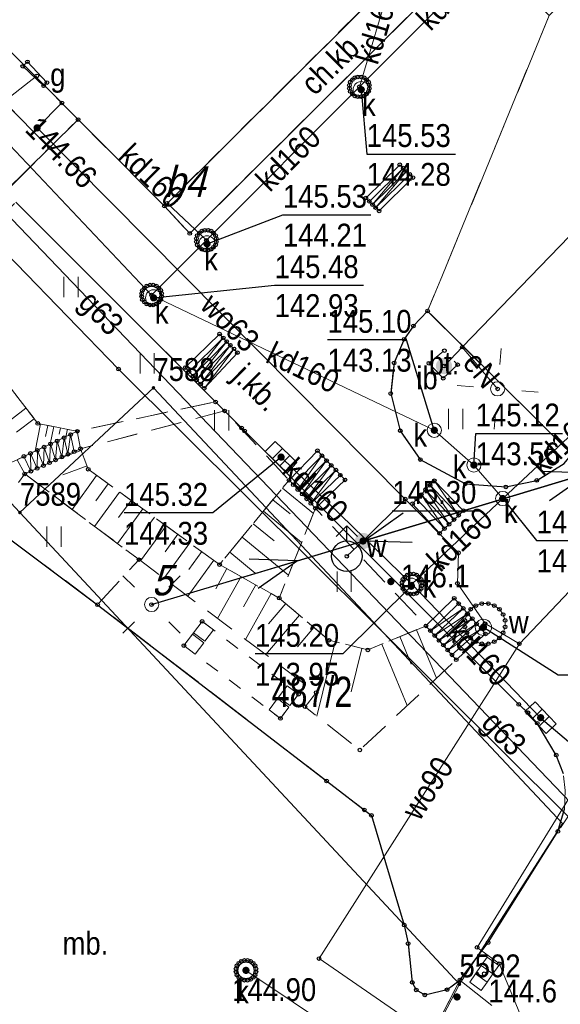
# Model space of a CAD drawing. Header units: metres. Extents: x 5548743 to 5556416, y 5707500 to 5714000.
# Tile 183 of 244: x 5554346 to 5554373, y 5710463 to 5710511. Entities that reach past the tile are written whole.
import ezdxf
from ezdxf.enums import TextEntityAlignment as Align

# ---------------------------------------------------------------- set-up
doc = ezdxf.new("R2010")
doc.units = ezdxf.units.M
for name, pattern in [('1.5_0.75', [2.25, 1.5, -0.75]), ('2.25_0.75', [3, 2.25, -0.75]), ('219-1000', [0]), ('otda_1000', [1.4, 0.7, -0.7]), ('suep_nn_1000', [0])]:
    doc.linetypes.add(name, pattern=pattern)
doc.layers.get('0').update_dxf_attribs({"color": 2, "lineweight": 5})
doc.styles.get("Standard").update_dxf_attribs({"font": 'Working1250', "width": 0.75})

# ---------------------------------------------------------------- blocks, each defined once
blk = doc.blocks.new('PUNKTBUD')
at = {"color": 0}
blk.add_circle((0, 0), 0.09, dxfattribs=at)
blk = doc.blocks.new('203')
at = {"linetype": 'Continuous', "lineweight": 0}
h = blk.add_hatch(color=0, dxfattribs=at)
edge = h.paths.add_edge_path()
edge.add_arc((0, 0), 0.09, 0, 360)
blk = doc.blocks.new('PW01')
at = {"linetype": 'Continuous', "lineweight": 13}
h = blk.add_hatch(color=0, dxfattribs=at)
edge = h.paths.add_edge_path()
edge.add_arc((0, 0), 0.18, 0, 360)
blk = doc.blocks.new('US05')
at = {"color": 0, "linetype": 'Continuous', "lineweight": 13}
for p, q in [((-0.75, -0.35), (-0.75, 0.35)), ((-0.75, 0.35), (-0.25, 0.35)), ((-0.25, -0.35), (-0.25, 0.35)), ((-0.25, 0.35), (0.25, 0.35)), ((0.25, -0.35), (0.25, 0.35)), ((0.25, 0.35), (0.75, 0.35)), ((0.75, -0.35), (0.75, 0.35)), ((-0.75, -0.35), (-0.25, -0.35)), ((-0.25, -0.35), (0.25, -0.35)), ((0.25, -0.35), (0.75, -0.35))]:
    blk.add_line(p, q, dxfattribs=at)
blk = doc.blocks.new('US22')
at = {"color": 0, "linetype": 'Continuous', "lineweight": 0}
blk.add_circle((0, 0), 0.4, dxfattribs=at)
blk = doc.blocks.new('IB10')
at = {"color": 0, "linetype": 'Continuous', "lineweight": 13}
for p, q in [((0, 0), (0, 0.7)), ((0, 0.7), (0.7, 0.7)), ((0.7, 0), (0.7, 0.7)), ((0.7, 0), (0, 0))]:
    blk.add_line(p, q, dxfattribs=at)
blk = doc.blocks.new('TU04')
at = {"color": 0, "linetype": 'Continuous', "lineweight": 13}
for p, q in [((0, 0), (0, 1)), ((0.7, 0), (0.7, 1))]:
    blk.add_line(p, q, dxfattribs=at)
blk = doc.blocks.new('SM01')
at = {"color": 0, "linetype": 'Continuous', "lineweight": 13}
for p, q in [((-0.848, 0.848), (-1.414, 1.414)), ((0.849, 0.848), (1.414, 1.414)), ((-0.848, -0.849), (-1.414, -1.414)), ((0.849, -0.849), (1.414, -1.414))]:
    blk.add_line(p, q, dxfattribs=at)
blk.add_circle((0, 0), 0.35, dxfattribs=at)
blk = doc.blocks.new('SUWH')
at = {"color": 0, "linetype": 'Continuous'}
for p in [(-0.531, 0.969), (0, 0.75), (0.531, 0.969)]:
    blk.add_line(p, (0, 1.5), dxfattribs=at)
blk.add_circle((0, 0), 0.75, dxfattribs=at)
blk = doc.blocks.new('US25')
at = {"linetype": 'Continuous', "lineweight": 13}
h = blk.add_hatch(color=0, dxfattribs=at)
edge = h.paths.add_edge_path()
edge.add_arc((0, 0), 0.4, 0, 360)
blk = doc.blocks.new('SUEP1')
at = {"color": 0, "linetype": 'Continuous'}
for p, q in [((7.5, 0), (5.25, 0.75)), ((22.5, 0), (20.25, 0.75)), ((0, 0), (7.5, 0)), ((7.5, 0), (5.25, -0.75)), ((7.5, 0), (22.5, 0)), ((22.5, 0), (20.25, -0.75))]:
    blk.add_line(p, q, dxfattribs=at)
blk = doc.blocks.new('US15')
at = {"color": 0, "linetype": 'Continuous', "lineweight": 13}
blk.add_circle((0, 0), 0.35, dxfattribs=at)
blk = doc.blocks.new('PIKIETAW1891')
at = {"color": 0}
blk.add_circle((0, 0), 0.09, dxfattribs=at)

msp = doc.modelspace()

# ---------------------------------------------------------------- linework, layer by layer
at = {"layer": '000 Inne (niezydentyfikowane)', "color": 7, "linetype": 'CONTINUOUS', "lineweight": 18, "flags": 128}
for points in [[(5554346.63, 5710491.91), (5554344.79, 5710490.49)], [(5554347.03, 5710491.39), (5554346.17, 5710490.72)], [(5554347.35, 5710491.13), (5554347.08, 5710489.79)], [(5554347.7, 5710491.06), (5554347.59, 5710490.52)], [(5554348, 5710491), (5554347.82, 5710490.14)], [(5554348.33, 5710490.94), (5554348.27, 5710490.63)], [(5554348.67, 5710490.87), (5554348.6, 5710490.5)], [(5554349.35, 5710489.83), (5554348.09, 5710489.36)], [(5554349.64, 5710489.07), (5554348.44, 5710488.62)], [(5554350.11, 5710488.6), (5554348.9, 5710486.92)], [(5554350.68, 5710488.19), (5554350.07, 5710487.35)], [(5554359.27, 5710487.97), (5554360.79, 5710486.73)], [(5554351.24, 5710487.78), (5554350.01, 5710486.09)], [(5554351.81, 5710487.37), (5554351.19, 5710486.52)], [(5554358.8, 5710487.4), (5554359.65, 5710486.7)], [(5554352.38, 5710486.96), (5554351.14, 5710485.24)], [(5554352.96, 5710486.54), (5554352.33, 5710485.68)], [(5554358.33, 5710486.84), (5554360.21, 5710485.29)], [(5554353.53, 5710486.12), (5554352.28, 5710484.39)], [(5554357.83, 5710486.22), (5554358.86, 5710485.37)], [(5554354.12, 5710485.7), (5554353.49, 5710484.83)], [(5554357.28, 5710485.55), (5554359.56, 5710483.68)], [(5554354.7, 5710485.28), (5554353.43, 5710483.53)], [(5554355.29, 5710484.85), (5554354.65, 5710483.97)], [(5554356.67, 5710484.82), (5554357.93, 5710483.78)], [(5554355.89, 5710484.42), (5554354.6, 5710482.65)], [(5554356.53, 5710484.01), (5554355.98, 5710483.02)], [(5554357.23, 5710483.62), (5554356.07, 5710481.55)], [(5554357.96, 5710483.21), (5554357.35, 5710482.13)], [(5554358.71, 5710482.78), (5554357.45, 5710480.52)], [(5554359.43, 5710482.29), (5554358.58, 5710481.29)], [(5554360.1, 5710481.72), (5554358.44, 5710479.77)], [(5554360.82, 5710481.11), (5554360.01, 5710480.16)], [(5554365.88, 5710481), (5554366.86, 5710478.61)], [(5554361.86, 5710480.41), (5554360.96, 5710476.75)], [(5554364.17, 5710480.29), (5554365.42, 5710477.27)], [(5554365.05, 5710480.66), (5554365.61, 5710479.31)], [(5554363.18, 5710480.08), (5554362.66, 5710477.95)]]:
    msp.add_lwpolyline(points, dxfattribs=at)
at = {"layer": '218-kontur użytku gruntowego', "color": 3, "linetype": 'CONTINUOUS', "lineweight": 18, "flags": 128}
for points in [[(5554314.75, 5710520.64), (5554346.33, 5710486.77)], [(5554346.33, 5710486.77), (5554314.75, 5710520.64)], [(5554346.33, 5710486.77), (5554367.99, 5710463.55)], [(5554367.99, 5710463.55), (5554346.33, 5710486.77)], [(5554367.99, 5710463.55), (5554373.07, 5710471.46)], [(5554373.07, 5710471.46), (5554367.99, 5710463.55)], [(5554357.68, 5710443.77), (5554367.99, 5710463.55)], [(5554367.99, 5710463.55), (5554357.68, 5710443.77)]]:
    msp.add_lwpolyline(points, dxfattribs=at)
at = {"layer": '219-działka ewidencyjna', "color": 7, "linetype": '219-1000', "lineweight": 18, "flags": 128}
for points in [[(5554314.75, 5710520.64), (5554346.33, 5710486.77)], [(5554346.33, 5710486.77), (5554352.91, 5710492.91)], [(5554373.07, 5710471.46), (5554352.91, 5710492.91)], [(5554367.99, 5710463.55), (5554346.33, 5710486.77)], [(5554367.99, 5710463.55), (5554373.07, 5710471.46)], [(5554367.99, 5710463.55), (5554357.68, 5710443.77)]]:
    msp.add_lwpolyline(points, dxfattribs=at)
at = {"layer": '312-budynek ewidencyjny', "color": 7, "linetype": 'CONTINUOUS', "lineweight": 35, "flags": 128}
for points in [[(5554353.45, 5710501.86), (5554336.68, 5710518.7)], [(5554369.08, 5710517.4), (5554353.45, 5710501.86)]]:
    msp.add_lwpolyline(points, dxfattribs=at)
at = {"layer": 'chodnik', "color": 7, "linetype": '1.5_0.75', "lineweight": 18, "flags": 128}
for points in [[(5554349.2, 5710506.12), (5554336.68, 5710518.7), (5554375.37, 5710557.14), (5554374.31, 5710558.18), (5554334.26, 5710518.34), (5554347.79, 5710504.73)], [(5554394.87, 5710540.63), (5554393.69, 5710541.86), (5554392.1, 5710540.32), (5554377.22, 5710525.48), (5554376.74, 5710525.96), (5554376.8, 5710526.02), (5554376.54, 5710526.25), (5554368.29, 5710518.05), (5554368.54, 5710517.8), (5554368.61, 5710517.87), (5554369.08, 5710517.4), (5554353.45, 5710501.86), (5554354.7, 5710500.51), (5554368.95, 5710514.67), (5554372.41, 5710511.24), (5554376.17, 5710514.97), (5554372.75, 5710518.44), (5554392.39, 5710538.04), (5554393.06, 5710538.67)], [(5554349.16, 5710490.77), (5554349.32, 5710489.91), (5554356.42, 5710491.77), (5554355.97, 5710492.22)], [(5554338.08, 5710489.25), (5554342.55, 5710482.68), (5554343.26, 5710483.7), (5554341.39, 5710486.4), (5554346.57, 5710488.67), (5554346.2, 5710489.37), (5554340.98, 5710487.02), (5554339.04, 5710489.98)]]:
    msp.add_lwpolyline(points, close=True, dxfattribs=at)
at = {"layer": 'jezdnia', "color": 7, "linetype": '2.25_0.75', "lineweight": 18, "flags": 128}
for points in [[(5554349.2, 5710506.12), (5554347.79, 5710504.73), (5554345.62, 5710502.56), (5554346.13, 5710502.05), (5554355.97, 5710492.22), (5554356.42, 5710491.77), (5554357.25, 5710490.94), (5554357.4, 5710490.79), (5554370.91, 5710477.32), (5554371.36, 5710476.91), (5554371.82, 5710476.4), (5554372.76, 5710474.83), (5554373.11, 5710473.91), (5554373.2, 5710473.08), (5554373.16, 5710472.16), (5554372.84, 5710471.07), (5554380.83, 5710483.08), (5554379.04, 5710481.37), (5554377.53, 5710480.89), (5554376.56, 5710481.41), (5554376.24, 5710482.57), (5554376.67, 5710483.77), (5554377.63, 5710485.24), (5554385.64, 5710493.3), (5554395.08, 5710502.7), (5554403.72, 5710511.31), (5554405.02, 5710513.02), (5554405.93, 5710515.08), (5554406.37, 5710517.06), (5554406.48, 5710518.65), (5554406.24, 5710520.89), (5554405.58, 5710522.95), (5554404.65, 5710524.61), (5554403.44, 5710526.16), (5554392.39, 5710538.04), (5554372.75, 5710518.44), (5554376.17, 5710514.97), (5554392.24, 5710522.41), (5554393.4, 5710523.56), (5554394.6, 5710524.09), (5554396.56, 5710524.32), (5554398.18, 5710523.91), (5554399.68, 5710522.85), (5554400.57, 5710521.71), (5554401.15, 5710519.68), (5554400.75, 5710517.28), (5554399.29, 5710515.34), (5554392.24, 5710522.41), (5554376.17, 5710514.97), (5554372.41, 5710511.24), (5554366.42, 5710496.69), (5554373.52, 5710489.64), (5554373.15, 5710489.18), (5554371.8, 5710488.35), (5554370.28, 5710488.03), (5554368.28, 5710488.18), (5554366.06, 5710489.38), (5554365.07, 5710490.8), (5554364.6, 5710492.63), (5554364.77, 5710494.14), (5554365.27, 5710495.3), (5554365.72, 5710495.96), (5554366.42, 5710496.69), (5554372.41, 5710511.24), (5554368.95, 5710514.67), (5554354.7, 5710500.51), (5554353.45, 5710501.86)], [(5554368.01, 5710463.75), (5554357.68, 5710443.77), (5554354.58, 5710437.6), (5554349.35, 5710423.54), (5554342.78, 5710408.11), (5554325.33, 5710366.75), (5554309.25, 5710330.18), (5554304.92, 5710320.89), (5554297.25, 5710305.99), (5554294.24, 5710299.7), (5554292.51, 5710295.35), (5554292.08, 5710293.95), (5554290.13, 5710286.53), (5554289.53, 5710279.07), (5554289.27, 5710274.23), (5554289.78, 5710270.65), (5554290.09, 5710265.31), (5554289.76, 5710263.2), (5554288.67, 5710260.3), (5554287.57, 5710258.27), (5554285.53, 5710255.73), (5554282.8, 5710253.32), (5554310.28, 5710260.32), (5554308.01, 5710261.18), (5554306.18, 5710262.37), (5554304.41, 5710263.77), (5554302.84, 5710265.59), (5554300.95, 5710268.33), (5554300.17, 5710269.22), (5554299.53, 5710272.08), (5554299.54, 5710273.15), (5554299.66, 5710281.4), (5554300.31, 5710285.92), (5554302.49, 5710293.51), (5554304.07, 5710297.57), (5554311.34, 5710314.54), (5554326.59, 5710351.06), (5554339.54, 5710382.11), (5554352.05, 5710411.17), (5554358.74, 5710426.66), (5554367.01, 5710444.9), (5554374.62, 5710458.51)]]:
    msp.add_lwpolyline(points, close=True, dxfattribs=at)
at = {"layer": 'komora podziemna', "color": 34, "linetype": 'CONTINUOUS', "lineweight": 18, "flags": 128}
for points in [[(5554363.41, 5710508.08), (5554363.51, 5710507.96), (5554363.55, 5710507.81), (5554363.55, 5710507.65), (5554363.51, 5710507.5), (5554363.41, 5710507.38), (5554363.29, 5710507.28), (5554363.14, 5710507.24), (5554362.98, 5710507.24), (5554362.83, 5710507.28), (5554362.71, 5710507.38), (5554362.61, 5710507.5), (5554362.57, 5710507.65), (5554362.57, 5710507.81), (5554362.61, 5710507.96), (5554362.71, 5710508.08), (5554362.83, 5710508.18), (5554362.98, 5710508.22), (5554363.14, 5710508.22), (5554363.29, 5710508.18)], [(5554355.87, 5710500.53), (5554355.97, 5710500.41), (5554356.01, 5710500.26), (5554356.01, 5710500.1), (5554355.97, 5710499.95), (5554355.87, 5710499.83), (5554355.75, 5710499.73), (5554355.6, 5710499.69), (5554355.44, 5710499.69), (5554355.29, 5710499.73), (5554355.17, 5710499.83), (5554355.07, 5710499.95), (5554355.03, 5710500.1), (5554355.03, 5710500.26), (5554355.07, 5710500.41), (5554355.17, 5710500.53), (5554355.29, 5710500.63), (5554355.44, 5710500.67), (5554355.6, 5710500.67), (5554355.75, 5710500.63)], [(5554353.17, 5710497.83), (5554353.27, 5710497.71), (5554353.31, 5710497.56), (5554353.31, 5710497.4), (5554353.27, 5710497.25), (5554353.17, 5710497.13), (5554353.05, 5710497.03), (5554352.9, 5710496.99), (5554352.74, 5710496.99), (5554352.59, 5710497.03), (5554352.47, 5710497.13), (5554352.37, 5710497.25), (5554352.33, 5710497.4), (5554352.33, 5710497.56), (5554352.37, 5710497.71), (5554352.47, 5710497.83), (5554352.59, 5710497.93), (5554352.74, 5710497.97), (5554352.9, 5710497.97), (5554353.05, 5710497.93)], [(5554366, 5710483.6), (5554366.1, 5710483.48), (5554366.14, 5710483.33), (5554366.14, 5710483.17), (5554366.1, 5710483.02), (5554366, 5710482.9), (5554365.88, 5710482.8), (5554365.73, 5710482.76), (5554365.57, 5710482.76), (5554365.42, 5710482.8), (5554365.3, 5710482.9), (5554365.2, 5710483.02), (5554365.16, 5710483.17), (5554365.16, 5710483.33), (5554365.2, 5710483.48), (5554365.3, 5710483.6), (5554365.42, 5710483.7), (5554365.57, 5710483.74), (5554365.73, 5710483.74), (5554365.88, 5710483.7)], [(5554357.82, 5710464.58), (5554357.92, 5710464.46), (5554357.96, 5710464.31), (5554357.96, 5710464.15), (5554357.92, 5710464), (5554357.82, 5710463.88), (5554357.7, 5710463.78), (5554357.55, 5710463.74), (5554357.39, 5710463.74), (5554357.24, 5710463.78), (5554357.12, 5710463.88), (5554357.02, 5710464), (5554356.98, 5710464.15), (5554356.98, 5710464.31), (5554357.02, 5710464.46), (5554357.12, 5710464.58), (5554357.24, 5710464.68), (5554357.39, 5710464.72), (5554357.55, 5710464.72), (5554357.7, 5710464.68)]]:
    msp.add_lwpolyline(points, close=True, dxfattribs=at)
at = {"layer": 'komora podziemna', "color": 5, "linetype": 'CONTINUOUS', "lineweight": 18, "flags": 128}
msp.add_lwpolyline([(5554369.96, 5710482.01), (5554370.14, 5710481.75), (5554370.24, 5710481.46), (5554370.24, 5710481.14), (5554370.14, 5710480.85), (5554369.96, 5710480.59), (5554369.7, 5710480.41), (5554369.41, 5710480.31), (5554369.09, 5710480.31), (5554368.8, 5710480.41), (5554368.54, 5710480.59), (5554368.36, 5710480.85), (5554368.26, 5710481.14), (5554368.26, 5710481.46), (5554368.36, 5710481.75), (5554368.54, 5710482.01), (5554368.8, 5710482.19), (5554369.09, 5710482.29), (5554369.41, 5710482.29), (5554369.7, 5710482.19)], close=True, dxfattribs=at)
at = {"layer": 'krawężnik', "color": 7, "linetype": 'CONTINUOUS', "lineweight": 25, "flags": 128}
for points in [[(5554345.61, 5710502.57), (5554347.79, 5710504.73), (5554334.26, 5710518.34)], [(5554353.45, 5710501.86), (5554354.7, 5710500.51), (5554368.95, 5710514.67), (5554372.41, 5710511.24)], [(5554373.11, 5710473.91), (5554372.76, 5710474.83), (5554371.82, 5710476.4), (5554371.36, 5710476.92), (5554370.91, 5710477.32), (5554357.4, 5710490.79), (5554357.25, 5710490.94), (5554356.42, 5710491.77), (5554355.97, 5710492.22), (5554346.13, 5710502.05)], [(5554344.81, 5710486.22), (5554350.16, 5710482.23), (5554361.44, 5710473.56), (5554363.65, 5710471.86), (5554365.27, 5710466.46), (5554365.46, 5710465.55), (5554365.66, 5710463.64), (5554365.86, 5710463.27), (5554366.28, 5710463.02), (5554367.38, 5710463.28), (5554368.01, 5710463.75), (5554369.4, 5710465.6), (5554372.84, 5710471.07), (5554373.16, 5710472.16)]]:
    msp.add_lwpolyline(points, dxfattribs=at)
msp.add_lwpolyline([(5554366.42, 5710496.69), (5554365.72, 5710495.96), (5554365.27, 5710495.3), (5554364.77, 5710494.14), (5554364.6, 5710492.63), (5554365.07, 5710490.8), (5554366.06, 5710489.38), (5554368.28, 5710488.18), (5554370.28, 5710488.03), (5554371.8, 5710488.35), (5554373.15, 5710489.18), (5554373.52, 5710489.64)], close=True, dxfattribs=at)
at = {"layer": 'obszar utwardzony', "color": 7, "linetype": '2.25_0.75', "lineweight": 18, "flags": 128}
for points in [[(5554366.48, 5710494.12), (5554367.19, 5710493.38), (5554367.9, 5710494.05), (5554367.25, 5710494.74)], [(5554334.8, 5710471.05), (5554336.77, 5710452.25), (5554354.33, 5710443.98), (5554356.02, 5710445.86), (5554358.07, 5710444.52), (5554368.01, 5710463.75), (5554367.38, 5710463.28), (5554366.28, 5710463.02), (5554365.86, 5710463.27), (5554365.66, 5710463.64), (5554365.46, 5710465.55), (5554365.27, 5710466.46), (5554363.65, 5710471.86), (5554363.3, 5710472.13), (5554361.44, 5710473.56), (5554350.16, 5710482.23), (5554344.81, 5710486.22), (5554343.26, 5710483.7), (5554342.55, 5710482.68)]]:
    msp.add_lwpolyline(points, close=True, dxfattribs=at)
at = {"layer": 'przewód elektroenergetyczny niskiego napięcia', "color": 1, "linetype": 'suep_nn_1000', "lineweight": 18, "flags": 128}
msp.add_lwpolyline([(5554352.82, 5710482.24), (5554384.83, 5710491.86)], dxfattribs=at)
at = {"layer": 'przewód elektroenergetyczny podziemny', "color": 1, "linetype": 'CONTINUOUS', "lineweight": 18, "flags": 128}
for points in [[(5554401.61, 5710464.97), (5554398.16, 5710461.62), (5554395.84, 5710462.24), (5554388.85, 5710465.61), (5554373.31, 5710471.84), (5554351.19, 5710493.83), (5554343.64, 5710501.61), (5554338.29, 5710508.04), (5554335.57, 5710512.59), (5554330.49, 5710529.85), (5554332.38, 5710551.83), (5554334.94, 5710565.18)], [(5554398.57, 5710534.4), (5554397.16, 5710532.96), (5554400, 5710529.64), (5554394.88, 5710521.59), (5554379.16, 5710506.32), (5554368.13, 5710494.92)], [(5554368.13, 5710494.92), (5554367.23, 5710493.98)], [(5554368.13, 5710494.92), (5554369.87, 5710492.86)]]:
    msp.add_lwpolyline(points, dxfattribs=at)
at = {"layer": 'przewód gazowy', "color": 40, "linetype": 'CONTINUOUS', "lineweight": 18, "flags": 128}
msp.add_lwpolyline([(5554347.17, 5710508.27), (5554342.58, 5710504.7), (5554379.76, 5710465.92)], dxfattribs=at)
at = {"layer": 'przewód kanalizacyjny', "color": 34, "linetype": 'CONTINUOUS', "lineweight": 18, "flags": 128}
for points in [[(5554352.82, 5710497.48), (5554332.69, 5710518.76)], [(5554363.06, 5710507.73), (5554370.56, 5710515.21)], [(5554363.06, 5710507.73), (5554364.62, 5710512.97)], [(5554355.52, 5710500.18), (5554363.06, 5710507.73)], [(5554355.52, 5710500.18), (5554353.58, 5710502)], [(5554352.82, 5710497.48), (5554355.52, 5710500.18)], [(5554370.12, 5710487.46), (5554368.7, 5710489.11), (5554366.75, 5710490.82), (5554352.82, 5710497.48)], [(5554376.05, 5710493), (5554370.12, 5710487.46)], [(5554365.65, 5710483.25), (5554359.2, 5710489.5)], [(5554370.12, 5710487.46), (5554365.65, 5710483.25)], [(5554365.65, 5710483.25), (5554371.99, 5710476.67)], [(5554394.89, 5710419.19), (5554396.38, 5710428.12), (5554376.22, 5710451.69), (5554357.47, 5710464.23)]]:
    msp.add_lwpolyline(points, dxfattribs=at)
at = {"layer": 'przewód telekomunikacyjny podziemny', "color": 30, "linetype": 'CONTINUOUS', "lineweight": 18, "flags": 128}
msp.add_lwpolyline([(5554374.01, 5710454.75), (5554369.95, 5710464.56), (5554368.86, 5710465.36), (5554380.31, 5710483.95), (5554389.55, 5710494.24), (5554395.67, 5710499.5), (5554427.9, 5710522.38), (5554455.78, 5710532.81), (5554483.92, 5710541.5), (5554524.38, 5710553.96), (5554539.21, 5710559.79), (5554555.97, 5710566.98), (5554585.2, 5710580.72), (5554598.19, 5710584.52), (5554607.28, 5710586.33), (5554615.01, 5710584.66), (5554643.84, 5710573.06)], dxfattribs=at)
at = {"layer": 'przewód wodociągowy', "color": 5, "linetype": 'CONTINUOUS', "lineweight": 18, "flags": 128}
for points in [[(5554415.76, 5710525.14), (5554414.2, 5710524.11), (5554410.14, 5710521.49), (5554393.23, 5710503.76), (5554370.94, 5710480.31)], [(5554365.32, 5710487.43), (5554347.18, 5710505.71), (5554348.4, 5710506.94)], [(5554365.32, 5710487.43), (5554363.24, 5710485.37), (5554362.44, 5710484.62)], [(5554370.94, 5710480.31), (5554369.25, 5710481.3), (5554367.89, 5710483.28), (5554367.94, 5710484.79), (5554365.32, 5710487.43)], [(5554370.94, 5710480.31), (5554361.07, 5710464.81), (5554377.36, 5710453.58), (5554380.44, 5710448.46), (5554400.33, 5710433.86), (5554402.97, 5710431.92), (5554426.32, 5710415.86), (5554434.1, 5710410.58), (5554450.7, 5710399.32), (5554474.04, 5710383.37), (5554476.32, 5710381.81), (5554492.29, 5710374.43), (5554512.93, 5710364.9), (5554538.1, 5710352.57), (5554549.03, 5710347.55), (5554550.18, 5710347.08)]]:
    msp.add_lwpolyline(points, dxfattribs=at)
at = {"layer": 'rzedna-Atr2', "color": 7, "flags": 128}
for points in [[(5554363.15, 5710507.59), (5554363.42, 5710504.42), (5554367.798, 5710504.42)], [(5554355.55, 5710500), (5554359.29, 5710501.43), (5554363.621, 5710501.43)], [(5554352.92, 5710497.34), (5554358.88, 5710497.96), (5554363.258, 5710497.96)], [(5554366.75, 5710490.82), (5554365.38, 5710495.27), (5554361.488, 5710495.27)], [(5554368.7, 5710489.11), (5554368.79, 5710490.66), (5554373.073, 5710490.66)], [(5554359.2, 5710489.5), (5554355.84, 5710486.75), (5554351.462, 5710486.75)], [(5554370.12, 5710487.46), (5554371.79, 5710485.39), (5554376.121, 5710485.39)], [(5554364.68, 5710486.85), (5554369.003, 5710486.85)], [(5554365.61, 5710483.14), (5554362.24, 5710479.81), (5554357.917, 5710479.81)], [(5554369.17, 5710481.12), (5554372.85, 5710478.78), (5554377.18, 5710478.78)], [(5554371.99, 5710476.67), (5554375.8, 5710473.44), (5554380.123, 5710473.44)]]:
    msp.add_lwpolyline(points, dxfattribs=at)
at = {"layer": 'schody w ciągu komunikacyjnym', "color": 7, "linetype": 'CONTINUOUS', "lineweight": 18, "flags": 128}
for points in [[(5554363.55, 5710502.09), (5554365.22, 5710503.73), (5554363.71, 5710501.93), (5554365.38, 5710503.57), (5554363.86, 5710501.78), (5554365.54, 5710503.42), (5554365.7, 5710503.26), (5554364.03, 5710501.62), (5554364.03, 5710501.62), (5554363.38, 5710502.25), (5554363.38, 5710502.25), (5554365.05, 5710503.89), (5554365.05, 5710503.89), (5554365.7, 5710503.26)], [(5554354.66, 5710493.7), (5554356.35, 5710495.37), (5554354.86, 5710493.5), (5554356.52, 5710495.19), (5554355.04, 5710493.3), (5554356.7, 5710495.01), (5554355.24, 5710493.1), (5554356.88, 5710494.83), (5554355.42, 5710492.89), (5554357.05, 5710494.64), (5554357.05, 5710494.64), (5554356.17, 5710495.56), (5554356.17, 5710495.56), (5554354.48, 5710493.91), (5554354.48, 5710493.91), (5554355.42, 5710492.89)], [(5554346.53, 5710489.53), (5554346.87, 5710488.8), (5554346.85, 5710489.68), (5554347.18, 5710488.94), (5554347.19, 5710489.83), (5554347.49, 5710489.08), (5554347.52, 5710489.99), (5554347.79, 5710489.22), (5554347.84, 5710490.15), (5554348.09, 5710489.36), (5554348.17, 5710490.3), (5554348.4, 5710489.5), (5554348.51, 5710490.45), (5554348.7, 5710489.64), (5554348.83, 5710490.61), (5554349.01, 5710489.77), (5554349.32, 5710489.91), (5554349.16, 5710490.77), (5554349.16, 5710490.77), (5554346.2, 5710489.37), (5554346.2, 5710489.37), (5554346.57, 5710488.67), (5554346.57, 5710488.67), (5554349.32, 5710489.91)], [(5554359.8, 5710488.14), (5554361.21, 5710489.57), (5554360.02, 5710487.9), (5554361.44, 5710489.33), (5554360.24, 5710487.68), (5554361.67, 5710489.09), (5554360.46, 5710487.44), (5554361.9, 5710488.86), (5554360.67, 5710487.22), (5554362.12, 5710488.61), (5554362.35, 5710488.38), (5554360.89, 5710486.98), (5554360.89, 5710486.98), (5554359.59, 5710488.36), (5554359.59, 5710488.36), (5554360.99, 5710489.81), (5554360.99, 5710489.81), (5554362.35, 5710488.38)], [(5554365.89, 5710487.43), (5554367.25, 5710485.98), (5554366.11, 5710487.65), (5554367.48, 5710486.19), (5554366.32, 5710487.89), (5554367.72, 5710486.42), (5554366.54, 5710488.11), (5554367.95, 5710486.64), (5554366.75, 5710488.34), (5554368.19, 5710486.86), (5554368.19, 5710486.86), (5554367.01, 5710485.75), (5554367.01, 5710485.75), (5554365.68, 5710487.2), (5554365.68, 5710487.2), (5554366.75, 5710488.34)], [(5554367.95, 5710482.29), (5554366.56, 5710480.95), (5554368.18, 5710482.05), (5554366.77, 5710480.71), (5554368.39, 5710481.79), (5554366.98, 5710480.47), (5554368.62, 5710481.55), (5554367.2, 5710480.24), (5554368.83, 5710481.29), (5554367.41, 5710480), (5554369.06, 5710481.05), (5554367.62, 5710479.76), (5554367.83, 5710479.52), (5554369.27, 5710480.79), (5554369.27, 5710480.79), (5554367.73, 5710482.55), (5554367.73, 5710482.55), (5554366.34, 5710481.19), (5554366.34, 5710481.19), (5554367.83, 5710479.52)]]:
    msp.add_lwpolyline(points, dxfattribs=at)
at = {"layer": 'skarpa nieumocniona', "color": 7, "linetype": '1.5_0.75', "lineweight": 18, "flags": 128}
for points in [[(5554340.04, 5710495.76), (5554341.28, 5710495.05), (5554344.88, 5710490.37), (5554346.2, 5710489.37), (5554349.16, 5710490.77), (5554347.21, 5710491.16), (5554343.06, 5710496.56), (5554341.9, 5710497.85), (5554340.37, 5710498.51)], [(5554340.04, 5710495.76), (5554341.28, 5710495.05), (5554344.88, 5710490.37), (5554346.2, 5710489.37), (5554349.16, 5710490.77), (5554347.21, 5710491.16), (5554343.06, 5710496.56), (5554341.9, 5710497.85), (5554340.37, 5710498.51)], [(5554346.57, 5710488.67), (5554352.2, 5710484.45), (5554360.93, 5710477.91), (5554360.38, 5710477.21), (5554363.08, 5710475.08), (5554367.83, 5710479.52), (5554366.34, 5710481.19), (5554363.48, 5710480.01), (5554361.56, 5710480.48), (5554359.11, 5710482.56), (5554356.17, 5710484.21), (5554349.7, 5710488.9), (5554349.32, 5710489.91)], [(5554346.57, 5710488.67), (5554352.2, 5710484.45), (5554360.93, 5710477.91), (5554360.38, 5710477.21), (5554363.08, 5710475.08), (5554367.83, 5710479.52), (5554366.34, 5710481.19), (5554363.48, 5710480.01), (5554361.56, 5710480.48), (5554359.11, 5710482.56), (5554356.17, 5710484.21), (5554349.7, 5710488.9), (5554349.32, 5710489.91)], [(5554356.17, 5710484.21), (5554359.11, 5710482.56), (5554360.89, 5710486.98), (5554359.59, 5710488.36)], [(5554356.17, 5710484.21), (5554359.11, 5710482.56), (5554360.89, 5710486.98), (5554359.59, 5710488.36)]]:
    msp.add_lwpolyline(points, close=True, dxfattribs=at)
at = {"layer": 'szafa gazowa lub kontener', "color": 40, "linetype": 'CONTINUOUS', "lineweight": 18, "flags": 128}
msp.add_lwpolyline([(5554346.7, 5710508.96), (5554347.66, 5710507.94), (5554347.5, 5710507.78), (5554346.47, 5710508.74)], close=True, dxfattribs=at)
at = {"layer": 'trawnik', "color": 7, "linetype": '1.5_0.75', "lineweight": 18, "flags": 128}
for points in [[(5554341.9, 5710497.85), (5554343.06, 5710496.56), (5554347.21, 5710491.16), (5554349.16, 5710490.77), (5554355.97, 5710492.22), (5554346.13, 5710502.05)], [(5554366.42, 5710496.69), (5554365.72, 5710495.96), (5554365.27, 5710495.3), (5554364.77, 5710494.14), (5554364.6, 5710492.63), (5554365.07, 5710490.8), (5554366.06, 5710489.38), (5554368.28, 5710488.18), (5554370.28, 5710488.03), (5554371.8, 5710488.35), (5554373.15, 5710489.18), (5554373.52, 5710489.64)], [(5554349.7, 5710488.9), (5554356.17, 5710484.21), (5554359.59, 5710488.36), (5554356.42, 5710491.77), (5554349.32, 5710489.91)], [(5554344.81, 5710486.22), (5554350.16, 5710482.23), (5554352.2, 5710484.45), (5554346.57, 5710488.67)], [(5554359.11, 5710482.56), (5554361.56, 5710480.48), (5554363.48, 5710480.01), (5554366.34, 5710481.19), (5554360.89, 5710486.98)]]:
    msp.add_lwpolyline(points, close=True, dxfattribs=at)
at = {"layer": 'wiata', "color": 7, "linetype": 'otda_1000', "lineweight": 18, "flags": 128}
msp.add_lwpolyline([(5554354.41, 5710480.22), (5554359.17, 5710476.63), (5554360.06, 5710477.82), (5554355.31, 5710481.41)], close=True, dxfattribs=at)

# ---------------------------------------------------------------- block references
at = {"layer": '203-punkt graniczny', "color": 7, "linetype": 'CONTINUOUS', "lineweight": 18}
for p in [(5554352.91, 5710492.91), (5554346.33, 5710486.77), (5554367.99, 5710463.55)]:
    msp.add_blockref('203', p, dxfattribs=at)
at = {"layer": 'hydrant', "color": 5, "linetype": 'CONTINUOUS', "lineweight": 18}
msp.add_blockref('SUWH', (5554362.44, 5710484.62), dxfattribs=at)
at = {"layer": 'inna budowla', "color": 7, "linetype": 'CONTINUOUS', "lineweight": 18}
msp.add_blockref('US25', (5554367.23, 5710493.98), dxfattribs=at)
at = {"layer": 'kratka ściekowa', "color": 34, "linetype": 'CONTINUOUS', "lineweight": 18}
for p, rotation in [((5554359.2, 5710489.5), 315.9), ((5554371.99, 5710476.67), 313.935), ((5554369.21, 5710464.06), 54.971)]:
    msp.add_blockref('US05', p, dxfattribs=dict(at, rotation=rotation))
at = {"layer": 'latarnia', "color": 7, "linetype": 'CONTINUOUS', "lineweight": 18, "rotation": 40.187}
msp.add_blockref('SM01', (5554369.87, 5710492.86), dxfattribs=at)
at = {"layer": 'latarnia', "color": 7, "linetype": 'CONTINUOUS', "lineweight": 18}
msp.add_blockref('SM01', (5554352.82, 5710482.24), dxfattribs=at)
msp.add_blockref('SM01', (5554352.82, 5710482.24), dxfattribs=at)
at = {"layer": 'pikieta naturalna', "color": 7, "linetype": 'CONTINUOUS', "lineweight": 13}
for p in [(5554364.61, 5710483.37), (5554367.87, 5710462.92)]:
    msp.add_blockref('PW01', p, dxfattribs=at)
at = {"layer": 'przewód elektroenergetyczny niskiego napięcia', "color": 1, "linetype": 'CONTINUOUS', "lineweight": 18}
for p, rotation in [((5554384.83, 5710491.86), 196.727), ((5554352.82, 5710482.24), 16.727)]:
    msp.add_blockref('SUEP1', p, dxfattribs=dict(at, rotation=rotation))
at = {"layer": 'Punkt budynku', "color": 5, "linetype": 'CONTINUOUS', "lineweight": 13}
msp.add_blockref('PUNKTBUD', (5554353.45, 5710501.86), dxfattribs=at)
at = {"layer": 'Punkt roboczy BDOT GESUT K1', "color": 6, "linetype": 'CONTINUOUS', "lineweight": 18}
for p in [(5554346.47, 5710508.74), (5554346.7, 5710508.96), (5554347.17, 5710508.27), (5554362.98, 5710508.22), (5554363.14, 5710508.22), (5554347.5, 5710507.78), (5554347.66, 5710507.94), (5554362.57, 5710507.81), (5554362.61, 5710507.96), (5554362.71, 5710508.08), (5554362.83, 5710508.18), (5554363.06, 5710507.73), (5554363.06, 5710507.73), (5554363.06, 5710507.73), (5554363.29, 5710508.18), (5554363.41, 5710508.08), (5554363.51, 5710507.96), (5554363.55, 5710507.81), (5554362.57, 5710507.65), (5554362.61, 5710507.5), (5554362.71, 5710507.38), (5554362.83, 5710507.28), (5554362.98, 5710507.24), (5554363.14, 5710507.24), (5554363.15, 5710507.59), (5554363.15, 5710507.59), (5554363.29, 5710507.28), (5554363.41, 5710507.38), (5554363.51, 5710507.5), (5554363.55, 5710507.65), (5554348.4, 5710506.94), (5554349.2, 5710506.12), (5554349.2, 5710506.12), (5554347.18, 5710505.71), (5554347.18, 5710505.71), (5554347.79, 5710504.73), (5554347.79, 5710504.73), (5554347.79, 5710504.73), (5554365.05, 5710503.89), (5554365.05, 5710503.89), (5554365.22, 5710503.73), (5554365.38, 5710503.57), (5554365.54, 5710503.42), (5554365.7, 5710503.26), (5554365.7, 5710503.26), (5554353.58, 5710502), (5554363.38, 5710502.25), (5554363.38, 5710502.25), (5554363.55, 5710502.09), (5554363.71, 5710501.93), (5554353.45, 5710501.86), (5554353.45, 5710501.86), (5554353.45, 5710501.86), (5554363.86, 5710501.78), (5554364.03, 5710501.62), (5554364.03, 5710501.62), (5554354.7, 5710500.51), (5554354.7, 5710500.51), (5554354.7, 5710500.51), (5554355.17, 5710500.53), (5554355.29, 5710500.63), (5554355.44, 5710500.67), (5554355.6, 5710500.67), (5554355.75, 5710500.63), (5554355.87, 5710500.53), (5554355.03, 5710500.26), (5554355.03, 5710500.1), (5554355.07, 5710500.41), (5554355.52, 5710500.18), (5554355.52, 5710500.18), (5554355.52, 5710500.18), (5554355.55, 5710500), (5554355.55, 5710500), (5554355.97, 5710500.41), (5554356.01, 5710500.26), (5554356.01, 5710500.1), (5554355.07, 5710499.95), (5554355.17, 5710499.83), (5554355.29, 5710499.73), (5554355.44, 5710499.69), (5554355.6, 5710499.69), (5554355.75, 5710499.73), (5554355.87, 5710499.83), (5554355.97, 5710499.95), (5554352.33, 5710497.56), (5554352.37, 5710497.71), (5554352.47, 5710497.83), (5554352.59, 5710497.93), (5554352.74, 5710497.97), (5554352.9, 5710497.97), (5554353.05, 5710497.93), (5554353.17, 5710497.83), (5554353.27, 5710497.71), (5554353.31, 5710497.56), (5554352.33, 5710497.4), (5554352.37, 5710497.25), (5554352.47, 5710497.13), (5554352.82, 5710497.48), (5554352.82, 5710497.48), (5554352.82, 5710497.48), (5554352.92, 5710497.34), (5554352.92, 5710497.34), (5554353.17, 5710497.13), (5554353.27, 5710497.25), (5554353.31, 5710497.4), (5554352.59, 5710497.03), (5554352.74, 5710496.99), (5554352.9, 5710496.99), (5554353.05, 5710497.03), (5554366.42, 5710496.69), (5554366.42, 5710496.69), (5554366.42, 5710496.69), (5554365.72, 5710495.96), (5554365.72, 5710495.96), (5554365.72, 5710495.96), (5554356.17, 5710495.56), (5554356.17, 5710495.56), (5554356.35, 5710495.37), (5554356.52, 5710495.19), (5554365.27, 5710495.3), (5554365.27, 5710495.3), (5554365.27, 5710495.3), (5554356.7, 5710495.01), (5554356.88, 5710494.83), (5554357.05, 5710494.64), (5554357.05, 5710494.64), (5554367.25, 5710494.74), (5554368.13, 5710494.92), (5554368.13, 5710494.92), (5554368.13, 5710494.92), (5554351.19, 5710493.83), (5554354.48, 5710493.91), (5554354.48, 5710493.91), (5554354.66, 5710493.7), (5554364.77, 5710494.14), (5554364.77, 5710494.14), (5554364.77, 5710494.14), (5554366.48, 5710494.12), (5554367.23, 5710493.98), (5554367.23, 5710493.98), (5554367.9, 5710494.05), (5554354.86, 5710493.5), (5554355.04, 5710493.3), (5554367.19, 5710493.38), (5554355.24, 5710493.1), (5554355.42, 5710492.89), (5554355.42, 5710492.89), (5554369.87, 5710492.86), (5554369.87, 5710492.86), (5554355.97, 5710492.22), (5554355.97, 5710492.22), (5554355.97, 5710492.22), (5554355.97, 5710492.22), (5554364.6, 5710492.63), (5554364.6, 5710492.63), (5554364.6, 5710492.63), (5554356.42, 5710491.77), (5554356.42, 5710491.77), (5554356.42, 5710491.77), (5554356.42, 5710491.77), (5554347.21, 5710491.16), (5554347.21, 5710491.16), (5554349.16, 5710490.77), (5554349.16, 5710490.77), (5554349.16, 5710490.77), (5554349.16, 5710490.77), (5554349.16, 5710490.77), (5554357.25, 5710490.94), (5554357.25, 5710490.94), (5554357.4, 5710490.79), (5554357.4, 5710490.79), (5554365.07, 5710490.8), (5554365.07, 5710490.8), (5554365.07, 5710490.8), (5554366.75, 5710490.82), (5554366.75, 5710490.82), (5554366.75, 5710490.82), (5554348.17, 5710490.3), (5554348.51, 5710490.45), (5554348.83, 5710490.61), (5554347.19, 5710489.83), (5554347.52, 5710489.99), (5554347.84, 5710490.15), (5554349.32, 5710489.91), (5554349.32, 5710489.91), (5554349.32, 5710489.91), (5554349.32, 5710489.91), (5554349.32, 5710489.91), (5554360.99, 5710489.81), (5554360.99, 5710489.81), (5554346.53, 5710489.53), (5554346.85, 5710489.68), (5554348.09, 5710489.36), (5554348.4, 5710489.5), (5554348.7, 5710489.64), (5554349.01, 5710489.77), (5554359.2, 5710489.5), (5554359.2, 5710489.5), (5554359.2, 5710489.5), (5554361.21, 5710489.57), (5554361.44, 5710489.33), (5554366.06, 5710489.38), (5554366.06, 5710489.38), (5554366.06, 5710489.38), (5554347.18, 5710488.94), (5554347.49, 5710489.08), (5554347.79, 5710489.22), (5554349.7, 5710488.9), (5554349.7, 5710488.9), (5554361.67, 5710489.09), (5554361.9, 5710488.86), (5554368.7, 5710489.11), (5554368.7, 5710489.11), (5554368.7, 5710489.11), (5554346.57, 5710488.67), (5554346.57, 5710488.67), (5554346.57, 5710488.67), (5554346.57, 5710488.67), (5554346.57, 5710488.67), (5554346.87, 5710488.8), (5554359.59, 5710488.36), (5554359.59, 5710488.36), (5554359.59, 5710488.36), (5554359.59, 5710488.36), (5554362.12, 5710488.61), (5554362.35, 5710488.38), (5554362.35, 5710488.38), (5554366.75, 5710488.34), (5554366.75, 5710488.34), (5554371.8, 5710488.35), (5554371.8, 5710488.35), (5554371.8, 5710488.35), (5554359.8, 5710488.14), (5554360.02, 5710487.9), (5554366.32, 5710487.89), (5554366.54, 5710488.11), (5554368.28, 5710488.18), (5554368.28, 5710488.18), (5554368.28, 5710488.18), (5554370.28, 5710488.03), (5554370.28, 5710488.03), (5554370.28, 5710488.03), (5554360.24, 5710487.68), (5554360.46, 5710487.44), (5554365.32, 5710487.43), (5554365.32, 5710487.43), (5554365.32, 5710487.43), (5554365.89, 5710487.43), (5554366.11, 5710487.65), (5554370.12, 5710487.46), (5554370.12, 5710487.46), (5554370.12, 5710487.46), (5554370.12, 5710487.46), (5554370.12, 5710487.46), (5554360.67, 5710487.22), (5554360.89, 5710486.98), (5554360.89, 5710486.98), (5554360.89, 5710486.98), (5554360.89, 5710486.98), (5554365.68, 5710487.2), (5554365.68, 5710487.2), (5554367.72, 5710486.42), (5554367.95, 5710486.64), (5554368.19, 5710486.86), (5554368.19, 5710486.86), (5554367.25, 5710485.98), (5554367.48, 5710486.19), (5554367.01, 5710485.75), (5554367.01, 5710485.75), (5554363.24, 5710485.37), (5554363.24, 5710485.37), (5554363.24, 5710485.37), (5554362.44, 5710484.62), (5554362.44, 5710484.62), (5554367.94, 5710484.79), (5554352.2, 5710484.45), (5554352.2, 5710484.45), (5554356.17, 5710484.21), (5554356.17, 5710484.21), (5554356.17, 5710484.21), (5554365.3, 5710483.6), (5554365.42, 5710483.7), (5554365.57, 5710483.74), (5554365.73, 5710483.74), (5554365.88, 5710483.7), (5554366, 5710483.6), (5554364.61, 5710483.37), (5554365.16, 5710483.33), (5554365.16, 5710483.17), (5554365.2, 5710483.48), (5554365.2, 5710483.02), (5554365.61, 5710483.14), (5554365.61, 5710483.14), (5554365.65, 5710483.25), (5554365.65, 5710483.25), (5554365.65, 5710483.25), (5554366.1, 5710483.48), (5554366.1, 5710483.02), (5554366.14, 5710483.33), (5554366.14, 5710483.17), (5554367.89, 5710483.28), (5554359.11, 5710482.56), (5554359.11, 5710482.56), (5554359.11, 5710482.56), (5554365.3, 5710482.9), (5554365.42, 5710482.8), (5554365.57, 5710482.76), (5554365.73, 5710482.76), (5554365.88, 5710482.8), (5554366, 5710482.9), (5554367.73, 5710482.55), (5554367.73, 5710482.55), (5554350.16, 5710482.23), (5554350.16, 5710482.23), (5554350.16, 5710482.23), (5554352.82, 5710482.24), (5554352.82, 5710482.24), (5554352.82, 5710482.24), (5554367.95, 5710482.29), (5554368.18, 5710482.05), (5554368.8, 5710482.19), (5554369.09, 5710482.29), (5554369.41, 5710482.29), (5554369.7, 5710482.19), (5554368.36, 5710481.75), (5554368.39, 5710481.79), (5554368.54, 5710482.01), (5554368.62, 5710481.55), (5554369.96, 5710482.01), (5554370.14, 5710481.75), (5554355.31, 5710481.41), (5554366.34, 5710481.19), (5554366.34, 5710481.19), (5554366.34, 5710481.19), (5554366.34, 5710481.19), (5554368.26, 5710481.46), (5554368.26, 5710481.14), (5554368.83, 5710481.29), (5554369.17, 5710481.12), (5554369.17, 5710481.12), (5554369.25, 5710481.3), (5554370.24, 5710481.46), (5554370.24, 5710481.14), (5554366.56, 5710480.95), (5554366.77, 5710480.71), (5554368.36, 5710480.85), (5554368.54, 5710480.59), (5554369.06, 5710481.05), (5554369.27, 5710480.79), (5554369.27, 5710480.79), (5554369.96, 5710480.59), (5554370.14, 5710480.85), (5554354.41, 5710480.22), (5554361.56, 5710480.48), (5554361.56, 5710480.48), (5554366.98, 5710480.47), (5554367.2, 5710480.24), (5554368.8, 5710480.41), (5554369.09, 5710480.31), (5554369.41, 5710480.31), (5554369.7, 5710480.41), (5554370.94, 5710480.31), (5554370.94, 5710480.31), (5554370.94, 5710480.31), (5554363.48, 5710480.01), (5554363.48, 5710480.01), (5554367.41, 5710480), (5554367.62, 5710479.76), (5554367.83, 5710479.52), (5554367.83, 5710479.52), (5554367.83, 5710479.52), (5554360.06, 5710477.82), (5554360.93, 5710477.91), (5554360.38, 5710477.21), (5554370.91, 5710477.32), (5554370.91, 5710477.32), (5554371.36, 5710476.92), (5554371.36, 5710476.91), (5554359.17, 5710476.63), (5554371.82, 5710476.4), (5554371.82, 5710476.4), (5554371.99, 5710476.67), (5554371.99, 5710476.67), (5554371.99, 5710476.67), (5554363.08, 5710475.08), (5554372.76, 5710474.83), (5554372.76, 5710474.83), (5554361.44, 5710473.56), (5554361.44, 5710473.56), (5554363.3, 5710472.13), (5554363.65, 5710471.86), (5554363.65, 5710471.86), (5554372.84, 5710471.07), (5554372.84, 5710471.07), (5554365.27, 5710466.46), (5554365.27, 5710466.46), (5554365.46, 5710465.55), (5554365.46, 5710465.55), (5554369.4, 5710465.6), (5554368.86, 5710465.36), (5554357.24, 5710464.68), (5554357.39, 5710464.72), (5554357.55, 5710464.72), (5554357.7, 5710464.68), (5554361.07, 5710464.81), (5554356.98, 5710464.31), (5554356.98, 5710464.15), (5554357.02, 5710464.46), (5554357.12, 5710464.58), (5554357.47, 5710464.23), (5554357.47, 5710464.23), (5554357.47, 5710464.23), (5554357.82, 5710464.58), (5554357.92, 5710464.46), (5554357.96, 5710464.31), (5554357.96, 5710464.15), (5554369.95, 5710464.56), (5554357.02, 5710464), (5554357.12, 5710463.88), (5554357.24, 5710463.78), (5554357.39, 5710463.74), (5554357.55, 5710463.74), (5554357.7, 5710463.78), (5554357.82, 5710463.88), (5554357.92, 5710464), (5554365.66, 5710463.64), (5554365.66, 5710463.64), (5554368.01, 5710463.75), (5554368.01, 5710463.75), (5554368.01, 5710463.75), (5554369.21, 5710464.06), (5554365.86, 5710463.27), (5554365.86, 5710463.27), (5554367.38, 5710463.28), (5554367.38, 5710463.28), (5554366.28, 5710463.02), (5554366.28, 5710463.02), (5554367.87, 5710462.92)]:
    msp.add_blockref('PIKIETAW1891', p, dxfattribs=at)
at = {"layer": 'rzedna', "color": 34, "linetype": 'CONTINUOUS', "lineweight": 18}
for p in [(5554363.15, 5710507.59), (5554355.55, 5710500), (5554352.92, 5710497.34), (5554366.75, 5710490.82), (5554359.2, 5710489.5), (5554368.7, 5710489.11), (5554370.12, 5710487.46), (5554365.61, 5710483.14), (5554371.99, 5710476.67), (5554357.47, 5710464.23)]:
    msp.add_blockref('PW01', p, dxfattribs=at)
at = {"layer": 'rzedna', "color": 5, "linetype": 'CONTINUOUS', "lineweight": 18}
for p in [(5554347.18, 5710505.71), (5554363.24, 5710485.37), (5554369.17, 5710481.12)]:
    msp.add_blockref('PW01', p, dxfattribs=at)
at = {"layer": 'studnia kanalizacyjna', "color": 34, "linetype": 'CONTINUOUS', "lineweight": 18}
for p in [(5554366.75, 5710490.82), (5554368.7, 5710489.11), (5554370.12, 5710487.46)]:
    msp.add_blockref('US15', p, dxfattribs=at)
at = {"layer": 'trawnik', "color": 7, "linetype": 'CONTINUOUS', "lineweight": 18}
for p in [(5554348.499, 5710497.369), (5554352.249, 5710493.619), (5554367.449, 5710490.879), (5554355.919, 5710490.809), (5554347.659, 5710485.079), (5554361.959, 5710482.859)]:
    msp.add_blockref('TU04', p, dxfattribs=at)
at = {"layer": 'wiata', "color": 7, "linetype": 'CONTINUOUS', "lineweight": 18}
for p, rotation in [((5554355.31, 5710481.41), 232.9), ((5554354.41, 5710480.22), 322.976), ((5554360.06, 5710477.82), 142.918), ((5554359.17, 5710476.63), 53.207)]:
    msp.add_blockref('IB10', p, dxfattribs=dict(at, rotation=rotation))
at = {"layer": 'właz do komory lub kanału - okrągły', "color": 7, "linetype": 'CONTINUOUS', "lineweight": 18}
for p in [(5554363.15, 5710507.59), (5554355.55, 5710500), (5554352.92, 5710497.34), (5554365.61, 5710483.14), (5554369.17, 5710481.12), (5554357.47, 5710464.23)]:
    msp.add_blockref('US22', p, dxfattribs=at)
at = {"layer": 'zasuwa lub zawór', "color": 5, "linetype": 'CONTINUOUS', "lineweight": 18}
msp.add_blockref('US25', (5554363.24, 5710485.37), dxfattribs=at)

# ---------------------------------------------------------------- texts
at = {"layer": '203-punkt graniczny-Atr103', "color": 7, "width": 0.9}
for s, p in [('7588', (5554352.91, 5710492.91)), ('7588', (5554352.91, 5710492.91)), ('7589', (5554346.33, 5710486.77)), ('7589', (5554346.33, 5710486.77)), ('5502', (5554367.99, 5710463.55)), ('5502', (5554367.99, 5710463.55))]:
    msp.add_text(s, height=1.125, dxfattribs=at).set_placement(p, align=Align.BOTTOM_LEFT)
at = {"layer": '211-numer działki ewidencyjnej', "color": 7, "linetype": 'CONTINUOUS', "lineweight": 18, "width": 0.79}
msp.add_text('487/2', height=1.5, dxfattribs=at).set_placement((5554358.74, 5710477.19))
at = {"layer": 'chodnik-Atr17', "color": 7, "width": 0.9}
msp.add_text('ch.kb.', height=1.125, rotation=44.817, dxfattribs=at).set_placement((5554361.74, 5710508.92), align=Align.MIDDLE_CENTER)
at = {"layer": 'inna budowla-Atr17', "color": 7, "width": 0.9}
msp.add_text('ib', height=1.125, dxfattribs=at).set_placement((5554366.39, 5710493.4), align=Align.MIDDLE_CENTER)
at = {"layer": 'jezdnia-Atr17', "color": 7, "width": 0.9}
msp.add_text('j.kb.', height=1.125, rotation=315.247, dxfattribs=at).set_placement((5554358.01, 5710492.93), align=Align.MIDDLE_CENTER)
at = {"layer": 'obszar utwardzony-Atr17', "color": 7, "width": 0.9}
msp.add_text('bt.', height=1.125, dxfattribs=at).set_placement((5554367.23, 5710494.13), align=Align.MIDDLE_CENTER)
msp.add_text('mb.', height=1.125, dxfattribs=at).set_placement((5554348.43, 5710465))
at = {"layer": 'pikieta naturalna-Atr2', "color": 7, "width": 0.9}
for s, p in [('146.1', (5554365.11, 5710483.08)), ('144.6', (5554369.41, 5710462.65))]:
    msp.add_text(s, height=1.125, dxfattribs=at).set_placement(p)
at = {"layer": 'przewód elektroenergetyczny podziemny-Atr1', "color": 1, "width": 0.9}
msp.add_text('eN', height=1.125, rotation=310.188, dxfattribs=at).set_placement((5554369.08, 5710493.8), align=Align.MIDDLE_CENTER)
at = {"layer": 'przewód gazowy-Atr1', "color": 40, "width": 0.9}
for p in [(5554350.34, 5710496.61), (5554370.19, 5710475.91)]:
    msp.add_text('g63', height=1.125, rotation=313.792, dxfattribs=at).set_placement(p, align=Align.MIDDLE_CENTER)
at = {"layer": 'przewód kanalizacyjny-Atr1', "color": 34, "width": 0.9}
for rotation, p in [(44.926, (5554367.47, 5710512.13)), (73.419, (5554363.94, 5710510.69)), (45.04, (5554359.55, 5710504.21)), (315.637, (5554352.82, 5710503.34)), (334.447, (5554360.28, 5710493.91)), (43.052, (5554373.06, 5710490.21)), (315.9, (5554360.89, 5710487.87)), (43.281, (5554368, 5710485.46)), (313.935, (5554368.94, 5710479.83))]:
    msp.add_text('kd160', height=1.125, rotation=rotation, dxfattribs=at).set_placement(p, align=Align.MIDDLE_CENTER)
at = {"layer": 'przewód wodociągowy-Atr1', "color": 5, "width": 0.9}
for s, rotation, p in [('wo63', 314.777, (5554356.69, 5710496.13)), ('wo90', 57.514, (5554366.41, 5710473.2))]:
    msp.add_text(s, height=1.125, rotation=rotation, dxfattribs=at).set_placement(p, align=Align.MIDDLE_CENTER)
at = {"layer": 'Punkt budynku-Atr103', "color": 5, "oblique": 15, "width": 0.9}
msp.add_text('b4', height=1.5, dxfattribs=at).set_placement((5554353.45, 5710501.86), align=Align.BOTTOM_LEFT)
at = {"layer": 'Punkt roboczy BDOT GESUT K1-Atr103', "color": 6, "oblique": 15, "width": 0.9}
msp.add_text('5', height=1.5, dxfattribs=at).set_placement((5554352.82, 5710482.24), align=Align.BOTTOM_LEFT)
msp.add_text('5', height=1.5, dxfattribs=at).set_placement((5554352.82, 5710482.24), align=Align.BOTTOM_LEFT)
msp.add_text('5', height=1.5, dxfattribs=at).set_placement((5554352.82, 5710482.24), align=Align.BOTTOM_LEFT)
at = {"layer": 'rzedna-Atr2', "color": 5, "width": 0.9}
msp.add_text('144.66', height=1.125, rotation=314.777, dxfattribs=at).set_placement((5554348.38, 5710504.5), align=Align.MIDDLE_CENTER)
at = {"layer": 'rzedna-Atr2', "color": 34, "width": 0.9}
for s, p in [('145.53', (5554363.42, 5710504.431)), ('145.53', (5554359.29, 5710501.441)), ('145.48', (5554358.88, 5710497.971)), ('145.10', (5554361.488, 5710495.281)), ('145.12', (5554368.79, 5710490.671)), ('145.32', (5554351.462, 5710486.761)), ('145.29', (5554371.79, 5710485.401)), ('145.20', (5554357.917, 5710479.821)), ('144.90', (5554356.79, 5710462.381))]:
    msp.add_text(s, height=1.125, dxfattribs=at).set_placement(p, align=Align.BOTTOM_LEFT)
at = {"layer": 'rzedna-Atr2', "color": 5, "width": 0.9}
msp.add_text('145.30', height=1.125, dxfattribs=at).set_placement((5554364.68, 5710486.861), align=Align.BOTTOM_LEFT)
at = {"layer": 'rzedna-Atr3', "color": 34, "width": 0.9}
for s, p in [('144.28', (5554363.42, 5710502.519)), ('144.21', (5554359.29, 5710499.529)), ('142.93', (5554358.88, 5710496.059)), ('143.13', (5554361.488, 5710493.369)), ('143.56', (5554368.79, 5710488.759)), ('144.33', (5554351.462, 5710484.849)), ('143.88', (5554371.79, 5710483.489)), ('143.95', (5554357.917, 5710477.909))]:
    msp.add_text(s, height=1.125, dxfattribs=at).set_placement(p, align=Align.BOTTOM_LEFT)
at = {"layer": 'studnia kanalizacyjna-Atr17', "color": 34, "width": 0.9}
for p in [(5554366.06, 5710490.57), (5554368, 5710489.01), (5554370.52, 5710486.81)]:
    msp.add_text('k', height=1.125, dxfattribs=at).set_placement(p, align=Align.MIDDLE_CENTER)
at = {"layer": 'szafa gazowa lub kontener-Atr17', "color": 40, "width": 0.9}
msp.add_text('g', height=1.125, dxfattribs=at).set_placement((5554348.2, 5710508.33), align=Align.MIDDLE_CENTER)
at = {"layer": 'właz do komory lub kanału - okrągły-Atr17', "color": 7, "width": 0.9}
for s, p in [('k', (5554363.53, 5710506.85)), ('k', (5554355.75, 5710499.25)), ('k', (5554353.32, 5710496.63)), ('k', (5554366.51, 5710483.14)), ('w', (5554370.91, 5710481.38)), ('k', (5554357.27, 5710463.17))]:
    msp.add_text(s, height=1.125, dxfattribs=at).set_placement(p, align=Align.MIDDLE_CENTER)
at = {"layer": 'zasuwa lub zawór-Atr17', "color": 5, "width": 0.9}
msp.add_text('w', height=1.125, dxfattribs=at).set_placement((5554363.9, 5710485.14), align=Align.MIDDLE_CENTER)

doc.saveas('drawing.dxf')
